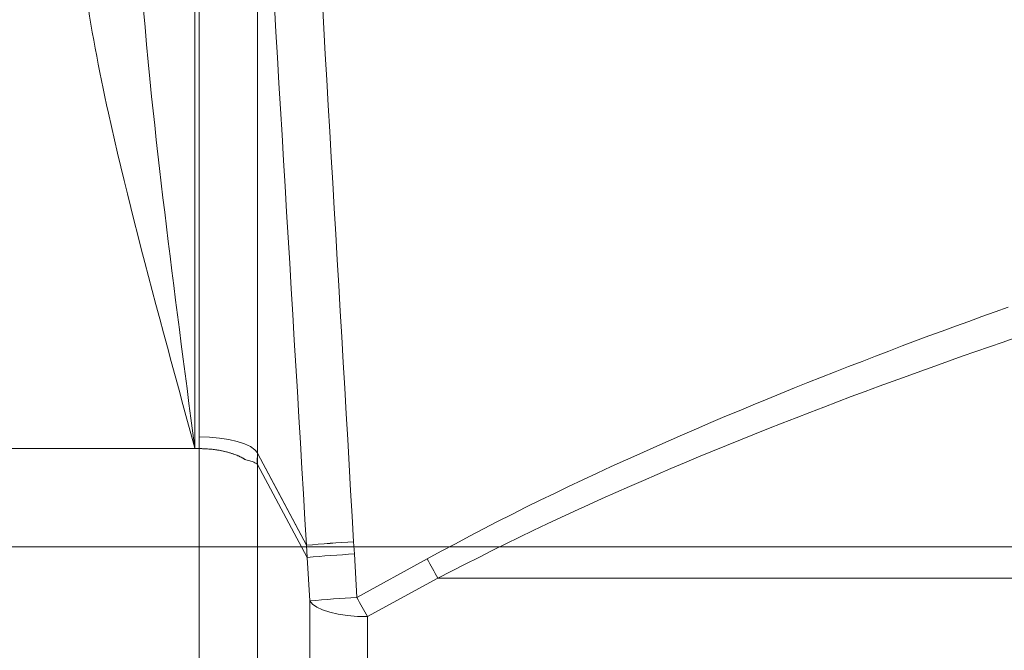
# Model space of a CAD drawing. Extents: x 193 to 943, y 26 to 526.
# Tile 228 of 256: x 408.66 to 413.64, y 115.01 to 118.2. Entities that reach past the tile are written whole.
import ezdxf
from ezdxf.lldxf.tags import DXFTag

# ---------------------------------------------------------------- set-up
doc = ezdxf.new("R2010")
doc.units = 0
doc.layers.get('0').update_dxf_attribs({"lineweight": 25})
doc.layers.add('KG4_HLS_SYA', color=7, linetype='Continuous', lineweight=25)
doc.layers.add('KG4_HLS_TEXTE', color=7, linetype='Continuous', lineweight=13)
tags = doc.linetypes.add('STRICHPUNKT2', pattern=[12.7, 6.35, -3.175, 0, -3.175]).pattern_tags.tags
tags[10:11] = [DXFTag(74, 4), DXFTag(75, 0), DXFTag(340, '0'), DXFTag(46, 0.0), DXFTag(50, 0.0), DXFTag(44, 0.0), DXFTag(45, 0.0)]
tags[8:9] = [DXFTag(74, 4), DXFTag(75, 0), DXFTag(340, '0'), DXFTag(46, 0.0), DXFTag(50, 0.0), DXFTag(44, 0.0), DXFTag(45, 0.0)]
tags[6:7] = [DXFTag(74, 4), DXFTag(75, 0), DXFTag(340, '0'), DXFTag(46, 0.0), DXFTag(50, 0.0), DXFTag(44, 0.0), DXFTag(45, 0.0)]
tags[4:5] = [DXFTag(74, 4), DXFTag(75, 0), DXFTag(340, '0'), DXFTag(46, 0.0), DXFTag(50, 0.0), DXFTag(44, 0.0), DXFTag(45, 0.0)]

# ---------------------------------------------------------------- blocks, each defined once
blk = doc.blocks.new('Spline-A069HWI87N', base_point=(409.5645, 115.9697))
at = {"color": 0, "lineweight": -2}
for p, q in [((409.5645, 116.0269), (409.5727, 116.0267)), ((409.5727, 116.0267), (409.5809, 116.0265)), ((409.5809, 116.0265), (409.5891, 116.0262)), ((409.5891, 116.0262), (409.5973, 116.0259)), ((409.5973, 116.0259), (409.6054, 116.0255)), ((409.6054, 116.0255), (409.6136, 116.0249)), ((409.6136, 116.0249), (409.6219, 116.0242)), ((409.6219, 116.0242), (409.6302, 116.0234)), ((409.6302, 116.0234), (409.6384, 116.0224)), ((409.6384, 116.0224), (409.6465, 116.0213)), ((409.6465, 116.0213), (409.6546, 116.0201)), ((409.6546, 116.0201), (409.6626, 116.0187)), ((409.6626, 116.0187), (409.6704, 116.0174)), ((409.6704, 116.0174), (409.678, 116.0159)), ((409.678, 116.0159), (409.6855, 116.0143)), ((409.6855, 116.0143), (409.693, 116.0126)), ((409.693, 116.0126), (409.7003, 116.0108)), ((409.7003, 116.0108), (409.7076, 116.0089)), ((409.7076, 116.0089), (409.7149, 116.0069)), ((409.7149, 116.0069), (409.7222, 116.0048)), ((409.7222, 116.0048), (409.7292, 116.0025)), ((409.7292, 116.0025), (409.7362, 116.0002)), ((409.7362, 116.0002), (409.743, 115.9977)), ((409.743, 115.9977), (409.7497, 115.9952)), ((409.7497, 115.9952), (409.7545, 115.9934)), ((409.7545, 115.9934), (409.7591, 115.9915)), ((409.7591, 115.9915), (409.7637, 115.9895)), ((409.7637, 115.9895), (409.7682, 115.9875)), ((409.7682, 115.9875), (409.7726, 115.9854)), ((409.7726, 115.9854), (409.7768, 115.9833)), ((409.7768, 115.9833), (409.7811, 115.9811)), ((409.7811, 115.9811), (409.7852, 115.9789)), ((409.7852, 115.9789), (409.7892, 115.9766)), ((409.7892, 115.9766), (409.7932, 115.9743)), ((409.7932, 115.9743), (409.7972, 115.972)), ((409.7972, 115.972), (409.8011, 115.9697))]:
    blk.add_line(p, q, dxfattribs=at)
blk = doc.blocks.new('Spline-A069HWIQ7N', base_point=(409.5645, 115.9697))
at = {"color": 0, "lineweight": -2}
for p, q in [((409.5645, 116.0269), (409.5716, 116.0268)), ((409.5716, 116.0268), (409.5787, 116.0266)), ((409.5787, 116.0266), (409.5858, 116.0264)), ((409.5858, 116.0264), (409.5929, 116.0261)), ((409.5929, 116.0261), (409.6, 116.0258)), ((409.6, 116.0258), (409.607, 116.0254)), ((409.607, 116.0254), (409.6142, 116.0249)), ((409.6142, 116.0249), (409.6214, 116.0243)), ((409.6214, 116.0243), (409.6285, 116.0235)), ((409.6285, 116.0235), (409.6356, 116.0227)), ((409.6356, 116.0227), (409.6426, 116.0218)), ((409.6426, 116.0218), (409.6496, 116.0208)), ((409.6496, 116.0208), (409.6574, 116.0196)), ((409.6574, 116.0196), (409.6651, 116.0183)), ((409.6651, 116.0183), (409.6728, 116.0169)), ((409.6728, 116.0169), (409.6804, 116.0154)), ((409.6804, 116.0154), (409.6879, 116.0138)), ((409.6879, 116.0138), (409.6953, 116.0121)), ((409.6953, 116.0121), (409.7028, 116.0102)), ((409.7028, 116.0102), (409.7102, 116.0082)), ((409.7102, 116.0082), (409.7175, 116.0061)), ((409.7175, 116.0061), (409.7246, 116.004)), ((409.7246, 116.004), (409.7317, 116.0017)), ((409.7317, 116.0017), (409.7386, 115.9994)), ((409.7386, 115.9994), (409.7444, 115.9973)), ((409.7444, 115.9973), (409.7501, 115.9951)), ((409.7501, 115.9951), (409.7557, 115.9929)), ((409.7557, 115.9929), (409.7612, 115.9906)), ((409.7612, 115.9906), (409.7665, 115.9882)), ((409.7665, 115.9882), (409.7717, 115.9858)), ((409.7717, 115.9858), (409.7769, 115.9832)), ((409.7769, 115.9832), (409.7819, 115.9806)), ((409.7819, 115.9806), (409.7868, 115.9779)), ((409.7868, 115.9779), (409.7916, 115.9752)), ((409.7916, 115.9752), (409.7964, 115.9725)), ((409.7964, 115.9725), (409.8011, 115.9697))]:
    blk.add_line(p, q, dxfattribs=at)
blk = doc.blocks.new('Kreis-A069HYJU7N', base_point=(409.8591, 115.9456))
at = {"color": 0, "lineweight": -2}
blk.add_ellipse((409.8191, 115.9236), major_axis=(0.0409, 0.022), ratio=1, start_param=0, end_param=0.037604, dxfattribs=at)
blk = doc.blocks.new('Spline-A069HYJW7N', base_point=(409.8011, 115.9471))
at = {"color": 0, "lineweight": -2}
for p, q in [((409.8011, 115.9697), (409.8078, 115.9681)), ((409.8078, 115.9681), (409.8144, 115.9665)), ((409.8144, 115.9665), (409.8208, 115.9648)), ((409.8208, 115.9648), (409.8269, 115.9631)), ((409.8269, 115.9631), (409.8325, 115.9614)), ((409.8325, 115.9614), (409.8376, 115.9595)), ((409.8376, 115.9595), (409.8422, 115.9576)), ((409.8422, 115.9576), (409.8462, 115.9556)), ((409.8462, 115.9556), (409.8498, 115.9535)), ((409.8498, 115.9535), (409.853, 115.9514)), ((409.853, 115.9514), (409.8561, 115.9492)), ((409.8561, 115.9492), (409.8591, 115.9471))]:
    blk.add_line(p, q, dxfattribs=at)
blk = doc.blocks.new('Spline-A069HYSO7N', base_point=(410.1252, 109.2749))
at = {"color": 0, "lineweight": -2}
for p, q in [((410.1252, 115.2558), (410.1252, 115.1617)), ((410.1252, 115.1617), (410.1252, 115.0675)), ((410.1252, 115.0675), (410.1252, 114.9734)), ((410.1252, 114.9734), (410.1252, 114.8791)), ((410.1252, 114.8791), (410.1252, 114.7848)), ((410.1252, 114.7848), (410.1252, 114.6904)), ((410.1252, 114.6904), (410.1252, 114.5959)), ((410.1252, 114.5959), (410.1252, 114.5013)), ((410.1252, 114.5013), (410.1252, 114.4066)), ((410.1252, 114.4066), (410.1252, 114.3118)), ((410.1252, 114.3118), (410.1252, 114.2169)), ((410.1252, 114.2169), (410.1252, 114.122)), ((410.1252, 114.122), (410.1252, 114.0268)), ((410.1252, 114.0268), (410.1252, 113.9316)), ((410.1252, 113.9316), (410.1252, 113.8363)), ((410.1252, 113.8363), (410.1252, 113.741)), ((410.1252, 113.741), (410.1252, 113.6455)), ((410.1252, 113.6455), (410.1252, 113.55)), ((410.1252, 113.55), (410.1252, 113.4544)), ((410.1252, 113.4544), (410.1252, 113.3588)), ((410.1252, 113.3588), (410.1252, 113.263)), ((410.1252, 113.263), (410.1252, 113.1672)), ((410.1252, 113.1672), (410.1252, 113.0713)), ((410.1252, 113.0713), (410.1252, 112.9754)), ((410.1252, 112.9754), (410.1252, 112.8232)), ((410.1252, 112.8232), (410.1252, 112.6708)), ((410.1252, 112.6708), (410.1252, 112.5183)), ((410.1252, 112.5183), (410.1252, 112.3655)), ((410.1252, 112.3655), (410.1252, 112.2127)), ((410.1252, 112.2127), (410.1252, 112.0596)), ((410.1252, 112.0596), (410.1252, 111.9064)), ((410.1252, 111.9064), (410.1252, 111.753)), ((410.1252, 111.753), (410.1252, 111.5995)), ((410.1252, 111.5995), (410.1252, 111.4459)), ((410.1252, 111.4459), (410.1252, 111.292)), ((410.1252, 111.292), (410.1252, 111.1381)), ((410.1252, 111.1381), (410.1252, 110.9836)), ((410.1252, 110.9836), (410.1252, 110.8289)), ((410.1252, 110.8289), (410.1252, 110.6741)), ((410.1252, 110.6741), (410.1252, 110.5191)), ((410.1252, 110.5191), (410.1252, 110.364)), ((410.1252, 110.364), (410.1252, 110.2088)), ((410.1252, 110.2088), (410.1252, 110.0534)), ((410.1252, 110.0534), (410.1252, 109.8978)), ((410.1252, 109.8978), (410.1252, 109.7422)), ((410.1252, 109.7422), (410.1252, 109.5865)), ((410.1252, 109.5865), (410.1252, 109.4307)), ((410.1252, 109.4307), (410.1252, 109.2749))]:
    blk.add_line(p, q, dxfattribs=at)
blk = doc.blocks.new('Spline-A069HYYI7N', base_point=(409.8591, 115.9471))
at = {"color": 0, "lineweight": -2}
for p, q in [((409.8598, 116.0046), (409.8598, 116.0047)), ((409.8598, 116.0047), (409.8599, 116.0047)), ((409.8598, 116.0044), (409.8598, 116.0046)), ((409.8599, 116.0047), (409.8599, 116.0048)), ((409.8599, 116.0048), (409.8599, 116.0048)), ((409.8599, 116.0048), (409.8599, 116.0048)), ((409.8599, 116.0048), (409.8599, 116.0048)), ((409.8599, 116.0048), (409.8599, 116.0048)), ((409.8599, 116.0048), (409.8599, 116.0048)), ((409.8599, 116.0048), (409.8599, 116.0048)), ((409.8599, 116.0048), (409.8599, 116.0048)), ((409.8599, 116.0048), (409.8599, 116.0048)), ((409.8599, 116.0048), (409.8599, 116.0048)), ((409.8599, 116.0047), (409.8599, 116.0047)), ((409.8591, 115.9695), (409.8592, 115.9751)), ((409.8591, 115.9639), (409.8591, 115.9695)), ((409.8591, 115.9583), (409.8591, 115.9639)), ((409.8591, 115.9527), (409.8591, 115.9583)), ((409.8592, 115.9807), (409.8593, 115.9836)), ((409.8592, 115.9751), (409.8592, 115.9807)), ((409.8593, 115.9893), (409.8594, 115.9922)), ((409.8593, 115.9865), (409.8593, 115.9893)), ((409.8593, 115.9836), (409.8593, 115.9865)), ((409.8594, 115.995), (409.8595, 115.9978)), ((409.8594, 115.9922), (409.8594, 115.995)), ((409.8595, 115.9992), (409.8596, 115.9999)), ((409.8595, 115.9985), (409.8595, 115.9992)), ((409.8595, 115.9978), (409.8595, 115.9985)), ((409.8596, 116.0019), (409.8597, 116.0023)), ((409.8596, 116.0013), (409.8596, 116.0019)), ((409.8596, 116.0006), (409.8596, 116.0013)), ((409.8596, 115.9999), (409.8596, 116.0006)), ((409.8597, 116.0035), (409.8598, 116.0039)), ((409.8597, 116.0032), (409.8597, 116.0035)), ((409.8597, 116.0029), (409.8597, 116.0032)), ((409.8597, 116.0026), (409.8597, 116.0029)), ((409.8597, 116.0023), (409.8597, 116.0026)), ((409.8598, 116.0043), (409.8598, 116.0044)), ((409.8598, 116.0042), (409.8598, 116.0043)), ((409.8598, 116.004), (409.8598, 116.0042)), ((409.8598, 116.0039), (409.8598, 116.004)), ((409.8591, 115.9471), (409.8591, 115.9527))]:
    blk.add_line(p, q, dxfattribs=at)
blk = doc.blocks.new('Polylinie-A069HYYK7N', base_point=(409.5645, 116.0048))
at = {"color": 0, "lineweight": -2}
for p, q in [((409.6165, 116.0847), (409.5644, 116.0862)), ((409.667, 116.0802), (409.6165, 116.0847)), ((409.7144, 116.073), (409.667, 116.0802)), ((409.7573, 116.0631), (409.7144, 116.073)), ((409.7943, 116.051), (409.7573, 116.0631)), ((409.8242, 116.0369), (409.7943, 116.051)), ((409.8463, 116.0214), (409.8242, 116.0369)), ((409.8599, 116.0048), (409.8463, 116.0214))]:
    blk.add_line(p, q, dxfattribs=at)
blk = doc.blocks.new('Spline-A069HYYW7N', base_point=(409.2475, 116.0269))
at = {"color": 0, "lineweight": -2}
for p, q in [((409.2516, 118.7668), (409.2475, 118.8528)), ((409.2559, 118.6807), (409.2516, 118.7668)), ((409.2604, 118.5945), (409.2559, 118.6807)), ((409.2653, 118.5082), (409.2604, 118.5945)), ((409.2706, 118.4218), (409.2653, 118.5082)), ((409.2765, 118.3351), (409.2706, 118.4218)), ((409.283, 118.2483), (409.2765, 118.3351)), ((409.2902, 118.1613), (409.283, 118.2483)), ((409.298, 118.074), (409.2902, 118.1613)), ((409.3062, 117.9865), (409.298, 118.074)), ((409.3148, 117.8989), (409.3062, 117.9865)), ((409.3237, 117.811), (409.3148, 117.8989)), ((409.3314, 117.738), (409.3237, 117.811)), ((409.3392, 117.6649), (409.3314, 117.738)), ((409.3472, 117.5916), (409.3392, 117.6649)), ((409.3554, 117.5183), (409.3472, 117.5916)), ((409.3637, 117.4448), (409.3554, 117.5183)), ((409.3722, 117.3712), (409.3637, 117.4448)), ((409.3808, 117.2976), (409.3722, 117.3712)), ((409.3897, 117.2238), (409.3808, 117.2976)), ((409.3986, 117.1499), (409.3897, 117.2238)), ((409.4077, 117.0759), (409.3986, 117.1499)), ((409.4169, 117.0017), (409.4077, 117.0759)), ((409.4262, 116.9275), (409.4169, 117.0017)), ((409.4355, 116.8533), (409.4262, 116.9275)), ((409.445, 116.7789), (409.4355, 116.8533)), ((409.4545, 116.7045), (409.445, 116.7789)), ((409.4641, 116.6299), (409.4545, 116.7045)), ((409.4738, 116.5553), (409.4641, 116.6299)), ((409.4835, 116.4805), (409.4738, 116.5553)), ((409.4933, 116.4057), (409.4835, 116.4805)), ((409.5031, 116.3307), (409.4933, 116.4057)), ((409.5129, 116.2557), (409.5031, 116.3307)), ((409.5228, 116.1805), (409.5129, 116.2557)), ((409.5326, 116.1052), (409.5228, 116.1805)), ((409.5425, 116.0298), (409.5326, 116.1052)), ((409.5426, 116.0294), (409.5425, 116.0298)), ((409.5426, 116.0289), (409.5426, 116.0294)), ((409.5427, 116.0284), (409.5426, 116.0289)), ((409.5428, 116.0279), (409.5427, 116.0284)), ((409.5428, 116.0274), (409.5428, 116.0279)), ((409.5429, 116.0269), (409.5428, 116.0274))]:
    blk.add_line(p, q, dxfattribs=at)
blk = doc.blocks.new('Spline-A069HYYY7N', base_point=(408.952, 116.0269))
at = {"color": 0, "lineweight": -2}
for p, q in [((408.952, 118.6874), (408.9555, 118.6487)), ((408.9555, 118.6487), (408.959, 118.6099)), ((408.959, 118.6099), (408.9626, 118.5711)), ((408.9626, 118.5711), (408.9665, 118.5323)), ((408.9665, 118.5323), (408.9706, 118.4933)), ((408.9706, 118.4933), (408.9751, 118.4542)), ((408.9751, 118.4542), (408.98, 118.4149)), ((408.98, 118.4149), (408.9852, 118.3755)), ((408.9852, 118.3755), (408.9908, 118.336)), ((408.9908, 118.336), (408.9968, 118.2963)), ((408.9968, 118.2963), (409.003, 118.2565)), ((409.003, 118.2565), (409.0094, 118.2167)), ((409.0094, 118.2167), (409.0162, 118.1763)), ((409.0162, 118.1763), (409.0231, 118.1359)), ((409.0231, 118.1359), (409.0303, 118.0954)), ((409.0303, 118.0954), (409.0378, 118.0548)), ((409.0378, 118.0548), (409.0454, 118.0141)), ((409.0454, 118.0141), (409.0532, 117.9732)), ((409.0532, 117.9732), (409.0613, 117.9323)), ((409.0613, 117.9323), (409.0696, 117.8913)), ((409.0696, 117.8913), (409.0781, 117.8501)), ((409.0781, 117.8501), (409.0867, 117.8089)), ((409.0867, 117.8089), (409.0956, 117.7676)), ((409.0956, 117.7676), (409.1046, 117.7261)), ((409.1046, 117.7261), (409.1196, 117.6585)), ((409.1196, 117.6585), (409.1351, 117.5906)), ((409.1351, 117.5906), (409.1509, 117.5225)), ((409.1509, 117.5225), (409.1671, 117.4541)), ((409.1671, 117.4541), (409.1837, 117.3855)), ((409.1837, 117.3855), (409.2006, 117.3167)), ((409.2006, 117.3167), (409.2178, 117.2476)), ((409.2178, 117.2476), (409.2353, 117.1783)), ((409.2353, 117.1783), (409.253, 117.1087)), ((409.253, 117.1087), (409.271, 117.039)), ((409.271, 117.039), (409.2893, 116.969)), ((409.2893, 116.969), (409.3078, 116.8987)), ((409.3078, 116.8987), (409.3266, 116.8275)), ((409.3266, 116.8275), (409.3456, 116.7561)), ((409.3456, 116.7561), (409.3648, 116.6844)), ((409.3648, 116.6844), (409.3842, 116.6126)), ((409.3842, 116.6126), (409.4036, 116.5405)), ((409.4036, 116.5405), (409.4232, 116.4682)), ((409.4232, 116.4682), (409.4429, 116.3956)), ((409.4429, 116.3956), (409.4626, 116.3229)), ((409.4626, 116.3229), (409.4825, 116.2499)), ((409.4825, 116.2499), (409.5023, 116.1767)), ((409.5023, 116.1767), (409.5222, 116.1033)), ((409.5222, 116.1033), (409.5421, 116.0297)), ((409.5421, 116.0297), (409.5423, 116.0293)), ((409.5423, 116.0293), (409.5424, 116.0288)), ((409.5424, 116.0288), (409.5425, 116.0283)), ((409.5425, 116.0283), (409.5426, 116.0279)), ((409.5426, 116.0279), (409.5428, 116.0274)), ((409.5428, 116.0274), (409.5429, 116.0269))]:
    blk.add_line(p, q, dxfattribs=at)
blk = doc.blocks.new('Polylinie-A069HZ1U7N', base_point=(410.1252, 115.1758))
at = {"color": 0, "lineweight": -2}
for p, q in [((410.1387, 115.2396), (410.1252, 115.2558)), ((410.1605, 115.2244), (410.1387, 115.2396)), ((410.1902, 115.2107), (410.1605, 115.2244)), ((410.2268, 115.1988), (410.1902, 115.2107)), ((410.2692, 115.1891), (410.2268, 115.1988)), ((410.3162, 115.1819), (410.2692, 115.1891)), ((410.3662, 115.1774), (410.3162, 115.1819)), ((410.4179, 115.1758), (410.3662, 115.1774))]:
    blk.add_line(p, q, dxfattribs=at)
blk = doc.blocks.new('Spline-A069HZ1Y7N', base_point=(410.4179, 109.2656))
at = {"color": 0, "lineweight": -2}
for p, q in [((410.418, 115.0822), (410.4179, 115.1758)), ((410.418, 114.9886), (410.418, 115.0822)), ((410.418, 114.895), (410.418, 114.9886)), ((410.418, 114.8013), (410.418, 114.895)), ((410.418, 114.7075), (410.418, 114.8013)), ((410.418, 114.6137), (410.418, 114.7075)), ((410.418, 114.5197), (410.418, 114.6137)), ((410.418, 114.4257), (410.418, 114.5197)), ((410.418, 114.3315), (410.418, 114.4257)), ((410.418, 114.2373), (410.418, 114.3315)), ((410.418, 114.143), (410.418, 114.2373)), ((410.418, 114.0485), (410.418, 114.143)), ((410.418, 113.9542), (410.418, 114.0485)), ((410.418, 113.8597), (410.418, 113.9542)), ((410.418, 113.7652), (410.418, 113.8597)), ((410.418, 113.6706), (410.418, 113.7652)), ((410.418, 113.5759), (410.418, 113.6706)), ((410.418, 113.4812), (410.418, 113.5759)), ((410.418, 113.3863), (410.418, 113.4812)), ((410.418, 113.2914), (410.418, 113.3863)), ((410.418, 113.1965), (410.418, 113.2914)), ((410.418, 113.1014), (410.418, 113.1965)), ((410.4181, 113.0063), (410.418, 113.1014)), ((410.4181, 112.9111), (410.4181, 113.0063)), ((410.4181, 112.7983), (410.4181, 112.9111)), ((410.4181, 112.6854), (410.4181, 112.7983)), ((410.4181, 112.5725), (410.4181, 112.6854)), ((410.4181, 112.4594), (410.4181, 112.5725)), ((410.4181, 112.3463), (410.4181, 112.4594)), ((410.4181, 112.233), (410.4181, 112.3463)), ((410.4181, 112.1197), (410.4181, 112.233)), ((410.4181, 112.0063), (410.4181, 112.1197)), ((410.4181, 111.8929), (410.4181, 112.0063)), ((410.4181, 111.7793), (410.4181, 111.8929)), ((410.4181, 111.6656), (410.4181, 111.7793)), ((410.4181, 111.5519), (410.4181, 111.6656)), ((410.4181, 111.4572), (410.4181, 111.5519)), ((410.4181, 111.3624), (410.4181, 111.4572)), ((410.4181, 111.2676), (410.4181, 111.3624)), ((410.4181, 111.1727), (410.4181, 111.2676)), ((410.4181, 111.0778), (410.4181, 111.1727)), ((410.4181, 110.9828), (410.4181, 111.0778)), ((410.4181, 110.8877), (410.4181, 110.9828)), ((410.4181, 110.7926), (410.4181, 110.8877)), ((410.4181, 110.6975), (410.4181, 110.7926)), ((410.4181, 110.6023), (410.4181, 110.6975)), ((410.4181, 110.507), (410.4181, 110.6023)), ((410.4181, 110.4117), (410.4181, 110.507)), ((410.4181, 110.3165), (410.4181, 110.4117)), ((410.4181, 110.2212), (410.4181, 110.3165)), ((410.4181, 110.1258), (410.4181, 110.2212)), ((410.4181, 110.0304), (410.4181, 110.1258)), ((410.4181, 109.935), (410.4181, 110.0304)), ((410.4182, 109.8395), (410.4181, 109.935)), ((410.4182, 109.7439), (410.4182, 109.8395)), ((410.4182, 109.6483), (410.4182, 109.7439)), ((410.4182, 109.5527), (410.4182, 109.6483)), ((410.4182, 109.457), (410.4182, 109.5527)), ((410.4182, 109.3613), (410.4182, 109.457)), ((410.4182, 109.2656), (410.4182, 109.3613))]:
    blk.add_line(p, q, dxfattribs=at)
blk = doc.blocks.new('Spline-A069HZ2G7N', base_point=(409.8599, 116.0048))
at = {"color": 0, "lineweight": -2}
blk.add_line((409.8599, 116.0048), (409.8599, 116.0048), dxfattribs=at)
blk.add_line((409.8599, 116.0048), (409.8599, 116.0048), dxfattribs=at)
blk.add_line((409.8599, 116.0048), (409.8599, 116.0048), dxfattribs=at)
blk.add_line((409.8599, 116.0048), (409.8599, 116.0048), dxfattribs=at)
blk.add_line((409.8599, 116.0048), (409.8599, 116.0048), dxfattribs=at)
blk.add_line((409.8599, 116.0048), (409.8599, 116.0048), dxfattribs=at)
blk.add_line((409.8599, 116.0048), (409.8599, 116.0048), dxfattribs=at)
blk.add_line((409.8599, 116.0048), (409.8599, 116.0048), dxfattribs=at)
blk.add_line((409.8599, 116.0048), (409.8599, 116.0048), dxfattribs=at)
blk.add_line((409.8599, 116.0048), (409.8599, 116.0048), dxfattribs=at)
blk.add_line((409.8599, 116.0048), (409.8599, 116.0048), dxfattribs=at)
blk.add_line((409.8599, 116.0048), (409.8599, 116.0048), dxfattribs=at)
blk.add_line((409.8599, 116.0048), (409.8599, 116.0048), dxfattribs=at)
blk.add_line((409.8599, 116.0048), (409.8599, 116.0048), dxfattribs=at)
blk.add_line((409.8599, 116.0048), (409.8599, 116.0048), dxfattribs=at)
blk.add_line((409.8599, 116.0048), (409.8599, 116.0048), dxfattribs=at)
blk.add_line((409.8599, 116.0048), (409.8599, 116.0048), dxfattribs=at)
blk.add_line((409.8599, 116.0048), (409.8599, 116.0048), dxfattribs=at)
blk.add_line((409.8599, 116.0048), (409.8599, 116.0048), dxfattribs=at)
blk.add_line((409.8599, 116.0048), (409.8599, 116.0048), dxfattribs=at)
blk.add_line((409.8599, 116.0048), (409.8599, 116.0048), dxfattribs=at)
blk.add_line((409.8599, 116.0048), (409.8599, 116.0048), dxfattribs=at)
blk = doc.blocks.new('Polylinie-A069HZ2K7N', base_point=(409.8619, 115.5374))
at = {"color": 0, "lineweight": -2}
for p, q in [((409.8619, 116.0009), (409.9661, 115.805)), ((409.9661, 115.805), (410.1084, 115.5374))]:
    blk.add_line(p, q, dxfattribs=at)
blk = doc.blocks.new('Polylinie-A069HZ2M7N', base_point=(409.8619, 116.0009))
at = {"color": 0, "lineweight": -2}
for p, q in [((409.8619, 116.0009), (409.8619, 116.001)), ((409.8619, 116.001), (409.8619, 116.001)), ((409.8619, 116.001), (409.8619, 116.001)), ((409.8619, 116.001), (409.8619, 116.001)), ((409.8619, 116.0009), (409.8619, 116.0009)), ((409.8619, 116.0009), (409.8619, 116.0009)), ((409.8619, 116.0009), (409.8619, 116.0009)), ((409.8619, 116.0009), (409.8619, 116.0009))]:
    blk.add_line(p, q, dxfattribs=at)
blk = doc.blocks.new('Ellipse-A069HZ2W7N', base_point=(409.8627, 116.4651))
at = {"color": 0, "lineweight": -2, "extrusion": (0, 0, -1)}
blk.add_ellipse((408.0208, 182.9236), major_axis=(-10.9255, 194.031), ratio=0.009348, start_param=4.358231, end_param=4.381036, dxfattribs=at)
blk = doc.blocks.new('Kreis-A069HZ327N', base_point=(410.1084, 115.5374))
at = {"color": 0, "lineweight": -2}
blk.add_ellipse((410.3796, 115.5376), major_axis=(-0.2711, 0.0002), ratio=1, start_param=0, end_param=0.001332, dxfattribs=at)
blk = doc.blocks.new('Spline-A069HZ947N', base_point=(410.7747, 115.3706))
at = {"color": 0, "lineweight": -2}
for p, q in [((413.57, 116.543), (413.6391, 116.5668)), ((413.6391, 116.5668), (413.7079, 116.5905)), ((413.4314, 116.4945), (413.5008, 116.5189)), ((413.5008, 116.5189), (413.57, 116.543)), ((413.2919, 116.445), (413.3617, 116.4699)), ((413.3617, 116.4699), (413.4314, 116.4945)), ((413.1517, 116.3945), (413.2219, 116.4199)), ((413.2219, 116.4199), (413.2919, 116.445)), ((413.0108, 116.3429), (413.0813, 116.3688)), ((413.0813, 116.3688), (413.1517, 116.3945)), ((412.8692, 116.2901), (412.9401, 116.3166)), ((412.9401, 116.3166), (413.0108, 116.3429)), ((412.7296, 116.2372), (412.7995, 116.2638)), ((412.7995, 116.2638), (412.8692, 116.2901)), ((412.5894, 116.1832), (412.6595, 116.2104)), ((412.6595, 116.2104), (412.7296, 116.2372)), ((412.4488, 116.128), (412.5191, 116.1558)), ((412.5191, 116.1558), (412.5894, 116.1832)), ((412.3783, 116.1), (412.4488, 116.128)), ((412.2371, 116.043), (412.3077, 116.0716)), ((412.3077, 116.0716), (412.3783, 116.1)), ((412.0956, 115.9847), (412.1664, 116.014)), ((412.1664, 116.014), (412.2371, 116.043)), ((411.9551, 115.9256), (412.0247, 115.9551)), ((412.0247, 115.9551), (412.0956, 115.9847)), ((411.8854, 115.8959), (411.9551, 115.9256)), ((411.746, 115.8353), (411.8157, 115.8658)), ((411.8157, 115.8658), (411.8854, 115.8959)), ((411.6762, 115.8046), (411.746, 115.8353)), ((411.5366, 115.7421), (411.6064, 115.7735)), ((411.6064, 115.7735), (411.6762, 115.8046)), ((411.3971, 115.6781), (411.4668, 115.7103)), ((411.4668, 115.7103), (411.5366, 115.7421)), ((411.3274, 115.6455), (411.3971, 115.6781)), ((411.1882, 115.5789), (411.2577, 115.6125)), ((411.2577, 115.6125), (411.3274, 115.6455)), ((411.1191, 115.545), (411.1882, 115.5789)), ((410.9812, 115.4759), (411.0501, 115.5106)), ((411.0501, 115.5106), (411.1191, 115.545)), ((410.9123, 115.441), (410.9812, 115.4759)), ((410.7747, 115.3706), (410.8435, 115.4058)), ((410.8435, 115.4058), (410.9123, 115.441))]:
    blk.add_line(p, q, dxfattribs=at)
blk = doc.blocks.new('Kreis-A069HZ9A7N', base_point=(410.7201, 115.3706))
at = {"color": 0, "lineweight": -2}
blk.add_ellipse((412.0449, 116.1392), major_axis=(-1.3248, -0.6701), ratio=1, start_param=0, end_param=0.075839, dxfattribs=at)
blk = doc.blocks.new('Spline-A069HZ9E7N', base_point=(410.7201, 115.469))
at = {"color": 0, "lineweight": -2}
for p, q in [((413.5975, 116.7196), (413.5309, 116.6956)), ((413.6639, 116.7433), (413.5975, 116.7196)), ((413.4641, 116.6715), (413.3971, 116.647)), ((413.5309, 116.6956), (413.4641, 116.6715)), ((413.3299, 116.6223), (413.2626, 116.5974)), ((413.3971, 116.647), (413.3299, 116.6223)), ((413.195, 116.5722), (413.1274, 116.5468)), ((413.2626, 116.5974), (413.195, 116.5722)), ((413.0595, 116.5211), (412.9915, 116.4952)), ((413.1274, 116.5468), (413.0595, 116.5211)), ((412.9234, 116.4689), (412.8551, 116.4425)), ((412.9915, 116.4952), (412.9234, 116.4689)), ((412.7868, 116.4157), (412.7183, 116.3887)), ((412.8551, 116.4425), (412.7868, 116.4157)), ((412.6497, 116.3614), (412.581, 116.3339)), ((412.7183, 116.3887), (412.6497, 116.3614)), ((412.5122, 116.306), (412.4432, 116.2779)), ((412.581, 116.3339), (412.5122, 116.306)), ((412.4432, 116.2779), (412.3718, 116.2485)), ((412.3002, 116.2188), (412.2286, 116.1887)), ((412.3718, 116.2485), (412.3002, 116.2188)), ((412.1568, 116.1583), (412.085, 116.1276)), ((412.2286, 116.1887), (412.1568, 116.1583)), ((412.085, 116.1276), (412.0132, 116.0966)), ((411.9412, 116.0651), (411.8691, 116.0333)), ((412.0132, 116.0966), (411.9412, 116.0651)), ((411.8691, 116.0333), (411.797, 116.0011)), ((411.7249, 115.9686), (411.6528, 115.9357)), ((411.797, 116.0011), (411.7249, 115.9686)), ((411.6528, 115.9357), (411.5807, 115.9024)), ((411.5086, 115.8687), (411.4365, 115.8347)), ((411.5807, 115.9024), (411.5086, 115.8687)), ((411.4365, 115.8347), (411.3644, 115.8002)), ((411.2925, 115.7652), (411.2205, 115.7298)), ((411.3644, 115.8002), (411.2925, 115.7652)), ((411.2205, 115.7298), (411.1487, 115.6937)), ((411.0771, 115.6572), (411.0056, 115.6201)), ((411.1487, 115.6937), (411.0771, 115.6572)), ((411.0056, 115.6201), (410.9341, 115.5827)), ((410.9341, 115.5827), (410.8628, 115.545)), ((410.7914, 115.507), (410.7201, 115.469)), ((410.8628, 115.545), (410.7914, 115.507))]:
    blk.add_line(p, q, dxfattribs=at)
blk = doc.blocks.new('Ellipse-A069HZBS7N', base_point=(410.108, 116.4873))
at = {"color": 0, "lineweight": -2, "extrusion": (0, 0, -1)}
blk.add_ellipse((408.3162, 182.9407), major_axis=(-10.6295, 194.031), ratio=0.009097, start_param=4.358203, end_param=4.381007, dxfattribs=at)
blk = doc.blocks.new('Kreis-A069HZBU7N', base_point=(410.1084, 115.5378))
at = {"color": 0, "lineweight": -2}
blk.add_ellipse((410.7483, 108.2745), major_axis=(-0.4009, 7.2803), ratio=1, start_param=0, end_param=0.032849, dxfattribs=at)
blk = doc.blocks.new('Kreis-A069HZBW7N', base_point=(410.1084, 115.5374))
at = {"color": 0, "lineweight": -2}
blk.add_ellipse((410.7478, 108.4305), major_axis=(-0.4005, 7.1243), ratio=1, start_param=0, end_param=0.03357, dxfattribs=at)
blk = doc.blocks.new('Kreis-A069HZBY7N', base_point=(410.1122, 115.4761))
at = {"color": 0, "lineweight": -2}
blk.add_ellipse((410.7509, 108.2302), major_axis=(-0.4, 7.263), ratio=1, start_param=0, end_param=0.032913, dxfattribs=at)
blk = doc.blocks.new('Kreis-A069HZC07N', base_point=(410.1252, 115.2558))
at = {"color": 0, "lineweight": -2}
blk.add_ellipse((410.7606, 107.9439), major_axis=(-0.3969, 7.3288), ratio=1, start_param=0, end_param=0.032569, dxfattribs=at)
blk = doc.blocks.new('Kreis-A069HZC27N', base_point=(410.3637, 115.1758))
at = {"color": 0, "lineweight": -2}
blk.add_ellipse((411.912, 116.0771), major_axis=(-1.5484, -0.8045), ratio=1, start_param=0, end_param=0.063621, dxfattribs=at)

msp = doc.modelspace()

# ---------------------------------------------------------------- linework, layer by layer
at = {"layer": 'KG4_HLS_SYA', "color": 8, "linetype": 'Continuous', "lineweight": 9, "ltscale": 0.13, "true_color": 0x808080}
for p, q in [((409.5644, 120.8942), (409.5644, 116.0862)), ((409.5429, 116.0269), (409.5429, 120.8872)), ((409.8599, 116.0048), (409.8599, 119.7042)), ((409.5644, 116.0862), (409.5645, 116.0269)), ((406.3395, 116.0269), (409.5429, 116.0269)), ((409.5645, 116.0269), (409.5429, 116.0269)), ((409.5645, 116.0269), (409.5645, 89.9376)), ((409.8599, 115.9456), (409.8599, 116.0048)), ((409.8619, 116.001), (409.8599, 116.0048)), ((409.8619, 116.0012), (409.8619, 116.001)), ((410.1084, 115.5378), (409.8619, 116.0012)), ((409.8599, 109.0509), (409.8599, 115.9456)), ((409.8599, 115.9456), (410.1122, 115.4761)), ((410.1084, 115.5374), (410.1122, 115.4761)), ((410.3509, 115.4932), (410.3473, 115.5549)), ((410.1122, 115.4761), (410.1252, 115.2558)), ((410.3637, 115.2726), (410.3509, 115.4932)), ((410.7201, 115.469), (410.3637, 115.2726)), ((410.4179, 115.1758), (410.7747, 115.3706)), ((420.3275, 115.3706), (410.7747, 115.3706))]:
    msp.add_line(p, q, dxfattribs=at)
at = {"layer": 'KG4_HLS_TEXTE', "color": 8, "linetype": 'STRICHPUNKT2', "lineweight": 9, "ltscale": 0.13, "true_color": 0x808080}
msp.add_line((283.5156, 115.529), (424.3787, 115.529), dxfattribs=at)

# ---------------------------------------------------------------- block references
at = {"layer": 'KG4_HLS_SYA', "color": 8, "linetype": 'Continuous', "lineweight": 9, "ltscale": 0.13, "true_color": 0x808080}
for name, p in [('Ellipse-A069HZ2W7N', (409.8627, 116.4651)), ('Ellipse-A069HZBS7N', (410.108, 116.4873)), ('Spline-A069HYYW7N', (409.2475, 116.0269)), ('Spline-A069HYYY7N', (408.952, 116.0269)), ('Spline-A069HZ9E7N', (410.7201, 115.469)), ('Spline-A069HZ947N', (410.7747, 115.3706)), ('Polylinie-A069HYYK7N', (409.5645, 116.0048)), ('Spline-A069HWI87N', (409.5645, 115.9697)), ('Spline-A069HWIQ7N', (409.5645, 115.9697)), ('Spline-A069HYYI7N', (409.8591, 115.9471)), ('Spline-A069HZ2G7N', (409.8599, 116.0048)), ('Spline-A069HYJW7N', (409.8011, 115.9471)), ('Polylinie-A069HZ2M7N', (409.8619, 116.0009)), ('Polylinie-A069HZ2K7N', (409.8619, 115.5374)), ('Kreis-A069HYJU7N', (409.8591, 115.9456)), ('Kreis-A069HZBU7N', (410.1084, 115.5378)), ('Kreis-A069HZBW7N', (410.1084, 115.5374)), ('Kreis-A069HZ327N', (410.1084, 115.5374)), ('Kreis-A069HZBY7N', (410.1122, 115.4761)), ('Kreis-A069HZ9A7N', (410.7201, 115.3706)), ('Kreis-A069HZC07N', (410.1252, 115.2558)), ('Kreis-A069HZC27N', (410.3637, 115.1758)), ('Spline-A069HYSO7N', (410.1252, 109.2749)), ('Polylinie-A069HZ1U7N', (410.1252, 115.1758)), ('Spline-A069HZ1Y7N', (410.4179, 109.2656))]:
    msp.add_blockref(name, p, dxfattribs=at)

doc.saveas('drawing.dxf')
